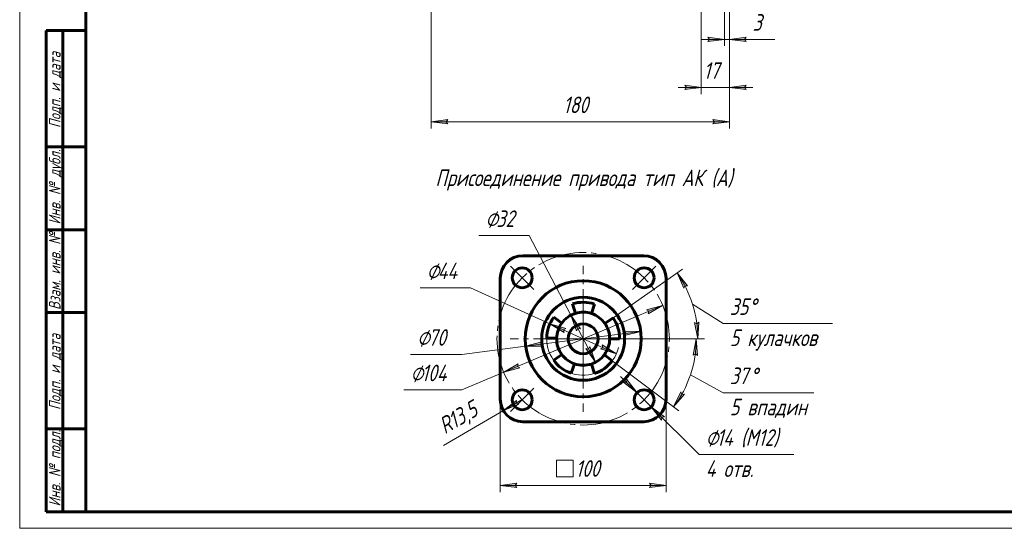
# Model space of a CAD drawing. Header units: millimetres. Extents: x 0 to 594, y 0 to 420.
# Tile 1 of 9: x 0 to 297, y 0 to 153. Entities that reach past the tile are written whole.
import ezdxf

# ---------------------------------------------------------------- set-up
doc = ezdxf.new("R2010")
doc.units = ezdxf.units.MM
for name, pattern in [('K5LT_AXLED', [19.5, 15, -1.5, 1.5, -1.5]), ('K5LT_BASIC', [0]), ('K5LT_THIN', [0])]:
    doc.linetypes.add(name, pattern=pattern)
doc.layers.add('Системный слой', color=7, linetype='Continuous')
doc.layers.add('Системный слой (1)', color=7, linetype='Continuous', true_color=0x6c6c6c)
doc.styles.add('KDIMTEXTSTYLE', font='txt', dxfattribs={"width": 0.96, "oblique": 15, "height": 5})
doc.styles.add('KTEXTSTYLE', font='txt', dxfattribs={"width": 0.96, "height": 5})
doc.dimstyles.new('KDIMSTYLE (0.50)', dxfattribs={"dimtxt": 5, "dimasz": 1, "dimexe": 2, "dimexo": 0, "dimgap": 1, "dimtad": 1, "dimlfac": 2, "dimtxsty": 'KDIMTEXTSTYLE', "dimsah": 1, "dimcen": 0, "dimdle": 1, "dimadec": 0, "dimazin": 0, "dimtfac": 0.667, "dimtmove": 0, "dimatfit": 3, "dimfxl": 1, "dimtvp": 1, "dimtolj": 1, "dimtzin": 0, "dimarcsym": 0})

# ---------------------------------------------------------------- blocks, each defined once
blk = doc.blocks.new('D0')
at = {"layer": 'Системный слой (1)'}
for points in [[(129.1, 121.88), (128.6, 122.54), (129.1, 123.2), (124.1, 122.54)], [(209.1, 121.88), (214.1, 122.54), (209.1, 123.2), (209.6, 122.54)]]:
    blk.add_hatch(color=7, dxfattribs=at).paths.add_polyline_path(points)
at = {"layer": 'Системный слой (1)', "color": 7, "linetype": 'K5LT_THIN', "lineweight": 18, "true_color": 0xffffff}
for p, q in [((124.1, 171.08), (124.1, 120.54)), ((214.1, 171.08), (214.1, 120.54)), ((124.1, 122.54), (129.1, 123.2)), ((129.1, 121.88), (124.1, 122.54)), ((129.1, 123.2), (128.6, 122.54)), ((128.6, 122.54), (129.1, 121.88)), ((209.6, 122.54), (209.1, 123.2)), ((209.1, 123.2), (214.1, 122.54)), ((214.1, 122.54), (209.1, 121.88)), ((209.1, 121.88), (209.6, 122.54))]:
    blk.add_line(p, q, dxfattribs=at)
blk.add_wipeout([(163.95, 123.54), (163.95, 130.92), (173.83, 130.92), (173.83, 123.54)]).dxf.layer = 'Системный слой (1)'
blk.add_line((124.1, 122.54), (214.1, 122.54), dxfattribs=at)
at = {"layer": 'Системный слой (1)', "color": 7, "insert": (163.95, 130.13), "char_height": 5, "attachment_point": 1, "style": 'KTEXTSTYLE'}
blk.add_mtext('\\fArial|b0|c204|p34;\\H5.0;\\W1.000;\\Q15;\\fGOST Type AU|b0|i0|c204|p34;\\Q15;\\W0.960;180', dxfattribs=at)
blk = doc.blocks.new('KDIMARROW_01')
at = {"layer": 'Системный слой'}
blk.add_hatch(color=0, dxfattribs=at).paths.add_polyline_path([(-5, -0.66), (0, 0), (-5, 0.66), (-4.5, 0)])
at = {"layer": 'Системный слой', "color": 0, "linetype": 'K5LT_THIN', "lineweight": 18}
for p, q in [((-4.5, 0), (-5, 0.66)), ((-5, 0.66), (0, 0)), ((0, 0), (-5, -0.66)), ((-5, -0.66), (-4.5, 0))]:
    blk.add_line(p, q, dxfattribs=at)
at = {"layer": 'Системный слой (1)', "color": 0, "linetype": 'K5LT_THIN', "lineweight": 18}
blk.add_line((169.97, 57.12), (169.47, 57.12), dxfattribs=at)
blk = doc.blocks.new('D1')
at = {"layer": 'Системный слой (1)', "color": 7, "linetype": 'K5LT_THIN', "lineweight": 18, "true_color": 0xffffff}
for p, q in [((200.6, 133.53), (201.1, 132.87)), ((201.1, 132.87), (200.6, 132.22)), ((218.6, 132.87), (219.1, 133.53)), ((219.1, 132.22), (218.6, 132.87))]:
    blk.add_line(p, q, dxfattribs=at)
blk.add_wipeout([(206.29, 133.87), (206.29, 141.26), (213.12, 141.26), (213.12, 133.87)]).dxf.layer = 'Системный слой (1)'
at = {"layer": 'Системный слой (1)'}
for points in [[(200.6, 132.22), (205.6, 132.87), (200.6, 133.53), (201.1, 132.87)], [(218.6, 132.87), (219.1, 133.53), (214.1, 132.87), (219.1, 132.22)]]:
    blk.add_hatch(color=7, dxfattribs=at).paths.add_polyline_path(points)
at = {"layer": 'Системный слой (1)', "color": 7, "linetype": 'K5LT_THIN', "lineweight": 18, "true_color": 0xffffff}
for p, q in [((214.1, 171.08), (214.1, 130.87)), ((205.6, 156.58), (205.6, 130.87)), ((205.6, 132.87), (198.6, 132.87)), ((205.6, 132.87), (200.6, 133.53)), ((200.6, 132.22), (205.6, 132.87)), ((205.6, 132.87), (214.1, 132.87)), ((219.1, 133.53), (214.1, 132.87)), ((214.1, 132.87), (219.1, 132.22)), ((214.1, 132.87), (221.1, 132.87))]:
    blk.add_line(p, q, dxfattribs=at)
at = {"layer": 'Системный слой (1)', "color": 7, "insert": (206.29, 140.46), "char_height": 5, "attachment_point": 1, "style": 'KTEXTSTYLE'}
blk.add_mtext('\\fArial|b0|c204|p34;\\H5.0;\\W1.000;\\Q15;\\fGOST Type AU|b0|i0|c204|p34;\\Q15;\\W0.960;17', dxfattribs=at)
blk = doc.blocks.new('D2')
at = {"layer": 'Системный слой (1)'}
for points in [[(212.6, 147.37), (207.6, 148.03), (208.1, 147.37), (207.6, 146.71)], [(218.6, 147.37), (219.1, 148.03), (214.1, 147.37), (219.1, 146.71)]]:
    blk.add_hatch(color=7, dxfattribs=at).paths.add_polyline_path(points)
at = {"layer": 'Системный слой (1)', "color": 7, "linetype": 'K5LT_THIN', "lineweight": 18, "true_color": 0xffffff}
for p, q in [((214.1, 171.08), (214.1, 145.37)), ((212.6, 156.58), (212.6, 145.37)), ((212.6, 147.37), (205.6, 147.37)), ((212.6, 147.37), (207.6, 148.03)), ((207.6, 148.03), (208.1, 147.37)), ((208.1, 147.37), (207.6, 146.71)), ((207.6, 146.71), (212.6, 147.37)), ((212.6, 147.37), (214.1, 147.37)), ((219.1, 148.03), (214.1, 147.37)), ((214.1, 147.37), (219.1, 146.71)), ((214.1, 147.37), (219.09, 147.37)), ((218.6, 147.37), (219.1, 148.03)), ((219.1, 146.71), (218.6, 147.37))]:
    blk.add_line(p, q, dxfattribs=at)
blk.add_wipeout([(221.09, 148.37), (221.09, 155.75), (225.63, 155.75), (225.63, 148.37)]).dxf.layer = 'Системный слой (1)'
for p, q in [((214.1, 147.37), (221.1, 147.37)), ((219.09, 147.37), (227.82, 147.37))]:
    blk.add_line(p, q, dxfattribs=at)
at = {"layer": 'Системный слой (1)', "color": 7, "insert": (221.09, 154.96), "char_height": 5, "attachment_point": 1, "style": 'KTEXTSTYLE'}
blk.add_mtext('\\fArial|b0|c204|p34;\\H5.0;\\W1.000;\\Q15;\\fGOST Type AU|b0|i0|c204|p34;\\Q15;\\W0.960;3', dxfattribs=at)
blk = doc.blocks.new('U33')
at = {"layer": 'Системный слой (1)', "color": 30, "linetype": 'K5LT_AXLED', "lineweight": 18, "true_color": 0xff8000}
for q in [(169.97, 79.12), (147.97, 57.12), (191.97, 57.12), (169.97, 35.12)]:
    blk.add_line((169.97, 57.12), q, dxfattribs=at)
blk = doc.blocks.new('U34')
at = {"layer": 'Системный слой (1)', "color": 30, "linetype": 'K5LT_AXLED', "lineweight": 18, "true_color": 0xff8000}
for p, q in [((151.59, 75.51), (148.05, 79.04)), ((188.36, 75.51), (191.89, 79.04)), ((155.12, 71.97), (151.59, 75.51)), ((184.82, 71.97), (188.36, 75.51)), ((155.12, 42.27), (151.59, 38.74)), ((184.82, 42.27), (188.36, 38.74)), ((151.59, 38.74), (148.05, 35.2)), ((188.36, 38.74), (191.89, 35.2))]:
    blk.add_line(p, q, dxfattribs=at)
for start, end in [(45, 135), (135, 225), (315, 45), (225, 315)]:
    blk.add_arc((169.97, 57.12), 26, start, end, dxfattribs=at)
blk = doc.blocks.new('D13')
at = {"layer": 'Системный слой (1)'}
for points in [[(149.47, 12.93), (149.97, 13.59), (144.97, 12.93), (149.97, 12.27)], [(189.97, 12.27), (194.97, 12.93), (189.97, 13.59), (190.47, 12.93)]]:
    blk.add_hatch(color=7, dxfattribs=at).paths.add_polyline_path(points)
at = {"layer": 'Системный слой (1)', "color": 7, "linetype": 'K5LT_THIN', "lineweight": 18, "true_color": 0xffffff}
for p, q in [((144.97, 37.12), (144.97, 10.93)), ((194.97, 37.12), (194.97, 10.93)), ((144.97, 12.93), (149.97, 13.59)), ((149.97, 12.27), (144.97, 12.93)), ((149.97, 13.59), (149.47, 12.93)), ((149.47, 12.93), (149.97, 12.27)), ((190.47, 12.93), (189.97, 13.59)), ((189.97, 13.59), (194.97, 12.93)), ((194.97, 12.93), (189.97, 12.27)), ((189.97, 12.27), (190.47, 12.93))]:
    blk.add_line(p, q, dxfattribs=at)
blk.add_wipeout([(161.97, 13.93), (161.97, 21.31), (177.33, 21.31), (177.33, 13.93)]).dxf.layer = 'Системный слой (1)'
for p, q in [((161.97, 15.52), (161.97, 20.52)), ((161.97, 20.52), (166.97, 20.52)), ((166.97, 20.52), (166.97, 15.52)), ((166.97, 15.52), (161.97, 15.52)), ((144.97, 12.93), (194.97, 12.93))]:
    blk.add_line(p, q, dxfattribs=at)
at = {"layer": 'Системный слой (1)', "color": 7, "insert": (167.68, 20.52), "char_height": 5, "attachment_point": 1, "style": 'KTEXTSTYLE'}
blk.add_mtext('\\fArial|b0|c204|p34;\\H5.0;\\W1.000;\\Q15;\\fGOST Type AU|b0|i0|c204|p34;\\Q15;\\W0.960;100', dxfattribs=at)
blk = doc.blocks.new('D14')
at = {"layer": 'Системный слой (1)'}
for points in [[(201.46, 73.03), (198.3, 76.96), (200.33, 72.34), (200.64, 73.11)], [(204.55, 57.12), (204.89, 62.15), (204.26, 61.61), (203.57, 62.07)]]:
    blk.add_hatch(color=7, dxfattribs=at).paths.add_polyline_path(points)
at = {"layer": 'Системный слой (1)', "color": 7, "linetype": 'K5LT_THIN', "lineweight": 18, "true_color": 0xffffff}
for p, q in [((178.98, 63.43), (199.94, 78.11)), ((198.3, 76.96), (201.46, 73.03)), ((200.33, 72.34), (198.3, 76.96)), ((200.64, 73.11), (200.33, 72.34)), ((201.46, 73.03), (200.64, 73.11)), ((202.95, 67.52), (212.2, 61.71)), ((204.55, 57.12), (203.57, 62.07)), ((203.57, 62.07), (204.26, 61.61)), ((204.26, 61.61), (204.89, 62.15)), ((204.89, 62.15), (204.55, 57.12)), ((180.97, 57.12), (206.55, 57.12))]:
    blk.add_line(p, q, dxfattribs=at)
blk.add_arc((169.97, 57.12), 34.58, 0, 35, dxfattribs=at)
blk.add_wipeout([(214.2, 53.33), (214.2, 70.09), (241.98, 70.09), (241.98, 53.33)]).dxf.layer = 'Системный слой (1)'
blk.add_line((212.2, 61.71), (245.14, 61.71), dxfattribs=at)
at = {"layer": 'Системный слой (1)', "color": 7, "char_height": 5, "attachment_point": 1, "style": 'KTEXTSTYLE'}
for s, insert in [('\\fArial|b0|c204|p34;\\H5.0;\\W1.000;\\Q15;\\fGOST Type AU|b0|i0|c204|p34;\\Q15;\\W0.960;35', (214.2, 69.3)), ('\\fArial|b0|c204|p34;\\H5.0;\\W1.000;\\Q15;\\fGOST Type AU|b0|i0|c204|p34;\\Q15;\\W0.960;°', (219.89, 69.3)), ('\\fArial|b0|c204|p34;\\H5.0;\\W1.000;\\Q15;\\fGOST Type AU|b0|i0|c204|p34;\\Q15;\\W0.960;5 кулачков', (214.2, 59.92))]:
    blk.add_mtext(s, dxfattribs=dict(at, insert=insert))
blk = doc.blocks.new('D15')
at = {"layer": 'Системный слой (1)'}
for points in [[(204.43, 52.09), (204.1, 57.12), (203.12, 52.18), (203.81, 52.63)], [(197.23, 36.58), (200.52, 40.4), (199.7, 40.34), (199.42, 41.12)]]:
    blk.add_hatch(color=7, dxfattribs=at).paths.add_polyline_path(points)
at = {"layer": 'Системный слой (1)', "color": 7, "linetype": 'K5LT_THIN', "lineweight": 18, "true_color": 0xffffff}
for p, q in [((180.97, 57.12), (206.1, 57.12)), ((203.12, 52.18), (204.1, 57.12)), ((204.1, 57.12), (204.43, 52.09)), ((178.76, 50.5), (198.83, 35.38)), ((203.81, 52.63), (203.12, 52.18)), ((204.43, 52.09), (203.81, 52.63)), ((202.34, 46.29), (212.2, 40.86)), ((197.23, 36.58), (199.42, 41.12)), ((200.52, 40.4), (197.23, 36.58)), ((199.42, 41.12), (199.7, 40.34)), ((199.7, 40.34), (200.52, 40.4))]:
    blk.add_line(p, q, dxfattribs=at)
blk.add_arc((169.97, 57.12), 34.13, 323, 0, dxfattribs=at)
blk.add_wipeout([(214.2, 32.48), (214.2, 49.24), (236.65, 49.24), (236.65, 32.48)]).dxf.layer = 'Системный слой (1)'
blk.add_line((212.2, 40.86), (239.58, 40.86), dxfattribs=at)
at = {"layer": 'Системный слой (1)', "color": 7, "char_height": 5, "attachment_point": 1, "style": 'KTEXTSTYLE'}
for s, insert in [('\\fArial|b0|c204|p34;\\H5.0;\\W1.000;\\Q15;\\fGOST Type AU|b0|i0|c204|p34;\\Q15;\\W0.960;37', (214.2, 48.45)), ('\\fArial|b0|c204|p34;\\H5.0;\\W1.000;\\Q15;\\fGOST Type AU|b0|i0|c204|p34;\\Q15;\\W0.960;°', (220.29, 48.45)), ('\\fArial|b0|c204|p34;\\H5.0;\\W1.000;\\Q15;\\fGOST Type AU|b0|i0|c204|p34;\\Q15;\\W0.960;5 впадин', (214.2, 39.06))]:
    blk.add_mtext(s, dxfattribs=dict(at, insert=insert))
blk = doc.blocks.new('D16')
at = {"layer": 'Системный слой (1)'}
for points in [[(186.23, 40.85), (183.15, 44.84), (183.04, 44.03), (182.22, 43.91)], [(194.49, 33.56), (190.48, 36.62), (193.56, 32.63), (193.67, 33.45)]]:
    blk.add_hatch(color=7, dxfattribs=at).paths.add_polyline_path(points)
at = {"layer": 'Системный слой (1)', "color": 7, "linetype": 'K5LT_THIN', "lineweight": 18, "true_color": 0xffffff}
for p, q in [((186.23, 40.85), (181.26, 45.79)), ((183.15, 44.84), (183.04, 44.03)), ((186.23, 40.85), (183.15, 44.84)), ((183.04, 44.03), (182.22, 43.91)), ((182.22, 43.91), (186.23, 40.85)), ((186.23, 40.85), (190.48, 36.62)), ((190.48, 36.62), (193.56, 32.63)), ((194.49, 33.56), (190.48, 36.62)), ((190.48, 36.62), (195.45, 31.69)), ((190.48, 36.62), (204.93, 22.26)), ((193.56, 32.63), (193.67, 33.45)), ((193.67, 33.45), (194.49, 33.56))]:
    blk.add_line(p, q, dxfattribs=at)
blk.add_wipeout([(206.93, 13.88), (206.93, 30.64), (230.52, 30.64), (230.52, 13.88)]).dxf.layer = 'Системный слой (1)'
blk.add_line((204.93, 22.26), (233.5, 22.26), dxfattribs=at)
at = {"layer": 'Системный слой (1)', "color": 7, "char_height": 5, "attachment_point": 1, "style": 'KTEXTSTYLE'}
for s, insert in [('\\fArial|b0|c204|p34;\\H5.0;\\W1.000;\\Q15;\\fGOST Type AU|b0|i0|c204|p34;\\Q15;\\W0.960;⌀', (206.93, 29.85)), ('\\fArial|b0|c204|p34;\\H5.0;\\W1.000;\\Q15;\\fGOST Type AU|b0|i0|c204|p34;\\Q15;\\W0.960;14 (М12)', (210.23, 29.85)), ('\\fArial|b0|c204|p34;\\H5.0;\\W1.000;\\Q15;\\fGOST Type AU|b0|i0|c204|p34;\\Q15;\\W0.960;4 отв.', (206.93, 20.46))]:
    blk.add_mtext(s, dxfattribs=dict(at, insert=insert))
blk = doc.blocks.new('D17')
at = {"layer": 'Системный слой (1)'}
blk.add_hatch(color=7, dxfattribs=at).paths.add_polyline_path([(145.89, 35.48), (150.54, 37.42), (149.78, 37.74), (149.88, 38.56)])
at = {"layer": 'Системный слой (1)', "color": 7, "linetype": 'K5LT_THIN', "lineweight": 18, "true_color": 0xffffff}
for p, q in [((151.72, 38.87), (145.89, 35.48)), ((145.89, 35.48), (149.88, 38.56)), ((150.54, 37.42), (145.89, 35.48)), ((149.88, 38.56), (149.78, 37.74)), ((149.78, 37.74), (150.54, 37.42))]:
    blk.add_line(p, q, dxfattribs=at)
blk.add_wipeout([(129.08, 26.86), (125.37, 33.24), (136.87, 39.93), (140.58, 33.55)]).dxf.layer = 'Системный слой (1)'
blk.add_line((145.89, 35.48), (127.86, 24.99), dxfattribs=at)
at = {"layer": 'Системный слой (1)', "color": 7, "char_height": 5, "attachment_point": 1, "rotation": 30.1855, "style": 'KTEXTSTYLE'}
for s, insert in [('\\fArial|b0|c204|p34;\\H5.0;\\W1.000;\\Q15;\\fGOST Type AU|b0|i0|c204|p34;\\Q15;\\W0.960;13,5', (128.51, 34.15)), ('\\fArial|b0|c204|p34;\\H5.0;\\W1.000;\\Q15;\\fGOST Type AU|b0|i0|c204|p34;\\Q15;\\W0.960;R', (125.77, 32.55))]:
    blk.add_mtext(s, dxfattribs=dict(at, insert=insert))
blk = doc.blocks.new('D18')
at = {"layer": 'Системный слой (1)'}
for points in [[(189.58, 64.65), (193.94, 67.2), (189.07, 65.87), (189.79, 65.45)], [(150.87, 48.38), (150.15, 48.79), (150.36, 49.59), (146, 47.05)]]:
    blk.add_hatch(color=7, dxfattribs=at).paths.add_polyline_path(points)
at = {"layer": 'Системный слой (1)', "color": 7, "linetype": 'K5LT_THIN', "lineweight": 18, "true_color": 0xffffff}
for p, q in [((193.94, 67.2), (146, 47.05)), ((189.07, 65.87), (193.94, 67.2)), ((189.79, 65.45), (189.07, 65.87)), ((193.94, 67.2), (189.58, 64.65)), ((189.58, 64.65), (189.79, 65.45)), ((146, 47.05), (150.36, 49.59)), ((150.87, 48.38), (146, 47.05)), ((150.36, 49.59), (150.15, 48.79)), ((150.15, 48.79), (150.87, 48.38)), ((146, 47.05), (133.37, 41.74))]:
    blk.add_line(p, q, dxfattribs=at)
blk.add_wipeout([(117.91, 42.74), (117.91, 50.12), (130.83, 50.12), (130.83, 42.74)]).dxf.layer = 'Системный слой (1)'
blk.add_line((133.37, 41.74), (115.91, 41.74), dxfattribs=at)
at = {"layer": 'Системный слой (1)', "color": 7, "char_height": 5, "attachment_point": 1, "style": 'KTEXTSTYLE'}
for s, insert in [('\\fArial|b0|c204|p34;\\H5.0;\\W1.000;\\Q15;\\fGOST Type AU|b0|i0|c204|p34;\\Q15;\\W0.960;⌀', (117.91, 49.32)), ('\\fArial|b0|c204|p34;\\H5.0;\\W1.000;\\Q15;\\fGOST Type AU|b0|i0|c204|p34;\\Q15;\\W0.960;104', (121.22, 49.32))]:
    blk.add_mtext(s, dxfattribs=dict(at, insert=insert))
blk = doc.blocks.new('D19')
at = {"layer": 'Системный слой (1)'}
for points in [[(182.45, 58.06), (187.33, 59.35), (182.28, 59.37), (182.86, 58.78)], [(157.66, 54.88), (157.08, 55.47), (157.49, 56.18), (152.61, 54.89)]]:
    blk.add_hatch(color=7, dxfattribs=at).paths.add_polyline_path(points)
at = {"layer": 'Системный слой (1)', "color": 7, "linetype": 'K5LT_THIN', "lineweight": 18, "true_color": 0xffffff}
for p, q in [((187.33, 59.35), (152.61, 54.89)), ((182.86, 58.78), (182.28, 59.37)), ((182.28, 59.37), (187.33, 59.35)), ((187.33, 59.35), (182.45, 58.06)), ((182.45, 58.06), (182.86, 58.78)), ((152.61, 54.89), (133.37, 52.42)), ((152.61, 54.89), (157.49, 56.18)), ((157.66, 54.88), (152.61, 54.89)), ((157.49, 56.18), (157.08, 55.47)), ((157.08, 55.47), (157.66, 54.88))]:
    blk.add_line(p, q, dxfattribs=at)
blk.add_wipeout([(119.89, 53.42), (119.89, 60.8), (130.91, 60.8), (130.91, 53.42)]).dxf.layer = 'Системный слой (1)'
blk.add_line((133.37, 52.42), (117.89, 52.42), dxfattribs=at)
at = {"layer": 'Системный слой (1)', "color": 7, "char_height": 5, "attachment_point": 1, "style": 'KTEXTSTYLE'}
for s, insert in [('\\fArial|b0|c204|p34;\\H5.0;\\W1.000;\\Q15;\\fGOST Type AU|b0|i0|c204|p34;\\Q15;\\W0.960;⌀', (119.89, 60.01)), ('\\fArial|b0|c204|p34;\\H5.0;\\W1.000;\\Q15;\\fGOST Type AU|b0|i0|c204|p34;\\Q15;\\W0.960;70', (123.2, 60.01))]:
    blk.add_mtext(s, dxfattribs=dict(at, insert=insert))
blk = doc.blocks.new('D20')
at = {"layer": 'Системный слой (1)'}
for points in [[(164.78, 60.2), (159.95, 61.66), (164.23, 59), (164.05, 59.8)], [(179.99, 52.59), (175.71, 55.25), (175.89, 54.44), (175.16, 54.05)]]:
    blk.add_hatch(color=7, dxfattribs=at).paths.add_polyline_path(points)
at = {"layer": 'Системный слой (1)', "color": 7, "linetype": 'K5LT_THIN', "lineweight": 18, "true_color": 0xffffff}
for p, q in [((159.95, 61.66), (135.98, 72.51)), ((159.95, 61.66), (164.78, 60.2)), ((164.23, 59), (159.95, 61.66)), ((179.99, 52.59), (159.95, 61.66)), ((164.78, 60.2), (164.05, 59.8)), ((164.05, 59.8), (164.23, 59)), ((175.16, 54.05), (175.89, 54.44)), ((179.99, 52.59), (175.16, 54.05)), ((175.89, 54.44), (175.71, 55.25)), ((175.71, 55.25), (179.99, 52.59))]:
    blk.add_line(p, q, dxfattribs=at)
blk.add_arc((169.97, 57.12), 11, 179, 346.0334, dxfattribs=at)
blk.add_arc((169.97, 57.12), 11, 179, 346.0334, dxfattribs=at)
blk.add_wipeout([(122.77, 73.51), (122.77, 80.89), (133.54, 80.89), (133.54, 73.51)]).dxf.layer = 'Системный слой (1)'
blk.add_line((135.98, 72.51), (120.77, 72.51), dxfattribs=at)
at = {"layer": 'Системный слой (1)', "color": 7, "char_height": 5, "attachment_point": 1, "style": 'KTEXTSTYLE'}
for s, insert in [('\\fArial|b0|c204|p34;\\H5.0;\\W1.000;\\Q15;\\fGOST Type AU|b0|i0|c204|p34;\\Q15;\\W0.960;⌀', (122.77, 80.09)), ('\\fArial|b0|c204|p34;\\H5.0;\\W1.000;\\Q15;\\fGOST Type AU|b0|i0|c204|p34;\\Q15;\\W0.960;44', (126.08, 80.09))]:
    blk.add_mtext(s, dxfattribs=dict(at, insert=insert))
blk = doc.blocks.new('D21')
at = {"layer": 'Системный слой (1)'}
for points in [[(169.16, 60.09), (166.26, 64.21), (168, 59.48), (168.35, 60.22)], [(173.68, 50.03), (171.94, 54.77), (171.59, 54.02), (170.78, 54.16)]]:
    blk.add_hatch(color=7, dxfattribs=at).paths.add_polyline_path(points)
at = {"layer": 'Системный слой (1)', "color": 7, "linetype": 'K5LT_THIN', "lineweight": 18, "true_color": 0xffffff}
for p, q in [((166.26, 64.21), (153.71, 88.22)), ((166.26, 64.21), (169.16, 60.09)), ((168, 59.48), (166.26, 64.21)), ((173.68, 50.03), (166.26, 64.21)), ((168.35, 60.22), (168, 59.48)), ((169.16, 60.09), (168.35, 60.22)), ((173.68, 50.03), (170.78, 54.16)), ((170.78, 54.16), (171.59, 54.02)), ((171.59, 54.02), (171.94, 54.77)), ((171.94, 54.77), (173.68, 50.03))]:
    blk.add_line(p, q, dxfattribs=at)
blk.add_arc((169.97, 57.12), 8, 144, 311.8569, dxfattribs=at)
blk.add_arc((169.97, 57.12), 8, 144, 311.8569, dxfattribs=at)
blk.add_wipeout([(140.49, 89.22), (140.49, 96.6), (151.26, 96.6), (151.26, 89.22)]).dxf.layer = 'Системный слой (1)'
blk.add_line((153.71, 88.22), (138.49, 88.22), dxfattribs=at)
at = {"layer": 'Системный слой (1)', "color": 7, "char_height": 5, "attachment_point": 1, "style": 'KTEXTSTYLE'}
for s, insert in [('\\fArial|b0|c204|p34;\\H5.0;\\W1.000;\\Q15;\\fGOST Type AU|b0|i0|c204|p34;\\Q15;\\W0.960;⌀', (140.49, 95.81)), ('\\fArial|b0|c204|p34;\\H5.0;\\W1.000;\\Q15;\\fGOST Type AU|b0|i0|c204|p34;\\Q15;\\W0.960;32', (143.8, 95.81))]:
    blk.add_mtext(s, dxfattribs=dict(at, insert=insert))
blk = doc.blocks.new('U35')
at = {"color": 7, "linetype": 'K5LT_THIN', "lineweight": 18, "true_color": 0xffffff}
for p, q in [((0, 0), (0, 420)), ((594, 0), (0, 0))]:
    blk.add_line(p, q, dxfattribs=at)
at = {"color": 143, "linetype": 'K5LT_BASIC', "lineweight": 60, "true_color": 0x33acca}
for p, q in [((20, 5), (20, 415)), ((8, 5), (8, 150)), ((20, 150), (8, 150)), ((13, 5), (13, 150)), ((20, 115), (8, 115)), ((20, 90), (8, 90)), ((20, 65), (8, 65)), ((20, 30), (8, 30)), ((20, 5), (8, 5)), ((589, 5), (20, 5))]:
    blk.add_line(p, q, dxfattribs=at)
at = {"color": 7, "char_height": 3.5, "attachment_point": 1, "rotation": 90, "style": 'KTEXTSTYLE'}
for s, insert in [('\\fArial|b0|c204|p34;\\H5.0;\\W1.000;\\Q15;\\fGOST Type AU|b0|i0|c204|p34;\\Q15;\\W0.960;\\H3.50;Подп. и дата', (8.82, 120.66)), ('\\fArial|b0|c204|p34;\\H5.0;\\W1.000;\\Q15;\\fGOST Type AU|b0|i0|c204|p34;\\Q15;\\W0.960;\\H3.50;Инв. № дубл.', (8.82, 91.57)), ('\\fArial|b0|c204|p34;\\H5.0;\\W1.000;\\Q15;\\fGOST Type AU|b0|i0|c204|p34;\\Q15;\\W0.960;\\H3.50;Взам. инв. №', (8.82, 65.8)), ('\\fArial|b0|c204|p34;\\H5.0;\\W1.000;\\Q15;\\fGOST Type AU|b0|i0|c204|p34;\\Q15;\\W0.960;\\H3.50;Подп. и дата', (8.82, 35.66)), ('\\fArial|b0|c204|p34;\\H5.0;\\W1.000;\\Q15;\\fGOST Type AU|b0|i0|c204|p34;\\Q15;\\W0.960;\\H3.50;Инв. № подл.', (8.82, 6.57))]:
    blk.add_mtext(s, dxfattribs=dict(at, insert=insert))

msp = doc.modelspace()

# ---------------------------------------------------------------- linework, layer by layer
at = {"layer": 'Системный слой (1)', "color": 143, "linetype": 'K5LT_BASIC', "lineweight": 60, "true_color": 0x33acca}
for p, q in [((188.2202, 82.1218), (151.7202, 82.1218)), ((144.9702, 75.3718), (144.9702, 38.8718)), ((194.9702, 38.8718), (194.9702, 75.3718)), ((166.7541, 67.6411), (167.6313, 64.7722)), ((172.4424, 64.7302), (173.3694, 67.5834)), ((163.4981, 61.8241), (161.071, 63.5874)), ((178.9809, 63.4311), (176.5234, 61.7104)), ((158.9719, 57.3137), (161.9714, 57.2614)), ((177.9702, 57.1218), (180.9702, 57.1218)), ((163.4981, 52.4195), (161.071, 50.6561)), ((178.7552, 50.5018), (176.3593, 52.3072)), ((166.389, 46.7211), (167.3657, 49.5576)), ((172.4424, 49.5133), (173.3694, 46.6601)), ((151.7202, 32.1218), (188.2202, 32.1218))]:
    msp.add_line(p, q, dxfattribs=at)
for centre, radius in [((151.5855, 75.5065), 3), ((188.355, 75.5065), 3), ((169.9702, 57.1218), 17.5), ((169.9702, 57.1218), 12.5), ((169.9702, 57.1218), 4.5), ((151.5855, 38.737), 3), ((188.355, 38.737), 3)]:
    msp.add_circle(centre, radius, dxfattribs=at)
for centre, radius, start, end in [((151.7202, 75.3718), 6.75, 90, 180), ((188.2202, 75.3718), 6.75, 0, 90), ((169.9702, 57.1218), 11, 72, 107), ((169.9702, 57.1218), 11, 144, 179), ((169.9702, 57.1218), 8, 107, 144), ((169.9702, 57.1218), 8, 72, 107), ((169.9702, 57.1218), 8, 35, 72), ((169.9702, 57.1218), 11, 0, 35), ((169.9702, 57.1218), 8, 144, 179), ((169.9702, 57.1218), 8, 0, 35), ((169.9702, 57.1218), 8, 179, 216), ((169.9702, 57.1218), 8, 323, 0), ((169.9702, 57.1218), 11, 216, 251), ((169.9702, 57.1218), 8, 216, 251), ((169.9702, 57.1218), 8, 288, 323), ((169.9702, 57.1218), 11, 288, 323), ((169.9702, 57.1218), 8, 251, 270), ((169.9702, 57.1218), 8, 270, 288), ((151.7202, 38.8718), 6.75, 180, 270), ((188.2202, 38.8718), 6.75, 270, 0)]:
    msp.add_arc(centre, radius, start, end, dxfattribs=at)

# ---------------------------------------------------------------- block references
at = {"layer": 'Системный слой (1)'}
for name in ['U34', 'U33']:
    msp.add_blockref(name, (0, 0), dxfattribs=at)

# ---------------------------------------------------------------- texts
at = {"layer": 'Системный слой (1)', "color": 7, "insert": (125.404, 108.1287), "char_height": 5, "attachment_point": 1, "style": 'KTEXTSTYLE'}
msp.add_mtext('\\fArial|b0|c204|p34;\\H5.0;\\W1.000;\\Q15;\\fGOST Type AU|b0|i0|c204|p34;\\Q15;\\W0.960;Присоединение привода тип АК (А)', dxfattribs=at)

# ---------------------------------------------------------------- dimensions: what is measured, and where the dimension line sits
at = {"layer": 'Системный слой (1)', "color": 7}
dim = msp.add_linear_dim(base=(124.0952, 122.5424), p1=(214.0952, 171.0825), p2=(124.0952, 171.0825), dimstyle='KDIMSTYLE (0.50)', override={"dimexo": 0, "dimpost": '\\fGOST Type AU|b0|c204|p34;\\H5.0;\\W0.960;\\Q15;<>', "dimblk1": 'KDIMARROW_01', "dimblk2": 'KDIMARROW_01', "dimse1": 0, "dimse2": 0, "dimclrt": 7, "dimtol": 1, "dimtp": 0, "dimtm": 0, "dimtdec": 5, "dimtolj": 1}, dxfattribs=at)
dim.commit()
dim.dimension.update_dxf_attribs({"geometry": 'D0', "text_midpoint": (169.0952, 122.5424), "dimtype": 160})

# ---------------------------------------------------------------- next in the draw order: dimensions: what is measured, and where the dimension line sits
for base, p1, p2, override, picture, middle in [((205.5952, 132.8736), (214.0952, 171.0825), (205.5952, 156.5825), {"dimexo": 0, "dimpost": '\\fGOST Type AU|b0|c204|p34;\\H5.0;\\W0.960;\\Q15;<>', "dimblk1": 'KDIMARROW_01', "dimblk2": 'KDIMARROW_01', "dimse1": 0, "dimse2": 0, "dimclrt": 7, "dimtol": 1, "dimtp": 0, "dimtm": 0, "dimtdec": 5, "dimtolj": 1}, 'D1', (209.8452, 132.8736)), ((144.9702, 12.9303), (194.9702, 37.1218), (144.9702, 37.1218), {"dimexo": 0, "dimpost": '\\fGOST Type AU|b0|c204|p34;\\H5.0;\\W0.960;\\Q15;{\\fSymbol Type A|i0|c204|p18;т}<>', "dimblk1": 'KDIMARROW_01', "dimblk2": 'KDIMARROW_01', "dimse1": 0, "dimse2": 0, "dimclrt": 7, "dimtol": 1, "dimtp": 0, "dimtm": 0, "dimtdec": 5, "dimtolj": 1}, 'D13', (169.9702, 12.9303))]:
    dim = msp.add_linear_dim(base=base, p1=p1, p2=p2, dimstyle='KDIMSTYLE (0.50)', override=override, dxfattribs=at)
    dim.commit()
    dim.dimension.update_dxf_attribs({"geometry": picture, "text_midpoint": middle, "dimtype": 160})
dim = msp.add_angular_dim_2l(base=(184.2333, 66.8978), line1=((169.9702, 57.1218), (178.9809, 63.4311)), line2=((169.9702, 57.1218), (180.9702, 57.1218)), dimstyle='KDIMSTYLE (0.50)', override={"dimpost": '\\fGOST Type AU|b0|c204|p34;\\H5.0;\\W0.960;\\Q15;<>\\X\\fGOST Type AU|b0|c204|p34;\\H5.0;\\W0.960;\\Q15;\\fGOST Type AU|b0|i0|c204|p34;\\Q15;5 кулачков', "dimblk1": 'KDIMARROW_01', "dimblk2": 'KDIMARROW_01', "dimclrt": 7, "dimtol": 1, "dimtp": 0, "dimtm": 0, "dimtdec": 5, "dimtolj": 1}, dxfattribs=at)
dim.commit()
dim.dimension.update_dxf_attribs({"geometry": 'D14', "text_midpoint": (214.2005, 61.7104)})

# ---------------------------------------------------------------- next in the draw order: dimensions: what is measured, and where the dimension line sits
dim = msp.add_linear_dim(base=(212.5952, 147.3706), p1=(214.0952, 171.0825), p2=(212.5952, 156.5825), dimstyle='KDIMSTYLE (0.50)', override={"dimexo": 0, "dimtoh": 1, "dimpost": '\\fGOST Type AU|b0|c204|p34;\\H5.0;\\W0.960;\\Q15;<>', "dimblk1": 'KDIMARROW_01', "dimblk2": 'KDIMARROW_01', "dimse1": 0, "dimse2": 0, "dimclrt": 7, "dimtol": 1, "dimtp": 0, "dimtm": 0, "dimtdec": 5, "dimtmove": 1, "dimtolj": 1}, dxfattribs=at)
dim.commit()
dim.dimension.update_dxf_attribs({"geometry": 'D2', "text_midpoint": (223.4554, 147.3706), "dimtype": 160})
dim = msp.add_angular_dim_2l(base=(183.7024, 46.9876), line1=((169.9702, 57.1218), (178.7552, 50.5018)), line2=((169.9702, 57.1218), (180.9702, 57.1218)), dimstyle='KDIMSTYLE (0.50)', override={"dimpost": '\\fGOST Type AU|b0|c204|p34;\\H5.0;\\W0.960;\\Q15;<>\\X\\fGOST Type AU|b0|c204|p34;\\H5.0;\\W0.960;\\Q15;\\fGOST Type AU|b0|i0|c204|p34;\\Q15;5 впадин', "dimblk1": 'KDIMARROW_01', "dimblk2": 'KDIMARROW_01', "dimclrt": 7, "dimtol": 1, "dimtp": 0, "dimtm": 0, "dimtdec": 5, "dimtolj": 1}, dxfattribs=at)
dim.commit()
dim.dimension.update_dxf_attribs({"geometry": 'D15', "text_midpoint": (214.2005, 40.8583)})
dim = msp.add_radius_dim(center=(151.7202, 38.8718), mpoint=(140.0508, 32.084), dimstyle='KDIMSTYLE (0.50)', override={"dimpost": '\\fGOST Type AU|b0|c204|p34;\\H5.0;\\W0.960;\\Q15;<>', "dimblk2": 'KDIMARROW_01', "dimclrt": 7, "dimtol": 1, "dimtp": 0, "dimtm": 0, "dimtdec": 5, "dimtolj": 1}, dxfattribs=at)
dim.commit()
dim.dimension.update_dxf_attribs({"geometry": 'D17', "text_midpoint": (135.5738, 29.4798), "dimtype": 164})

# ---------------------------------------------------------------- next in the draw order: dimensions: what is measured, and where the dimension line sits
dim = msp.add_diameter_dim_2p(p1=(184.1007, 42.9679), p2=(192.6093, 34.5061), text='\\fGOST Type AU|b0|c204|p34;\\H5.0;\\W0.960;\\Q15;∅\\fGOST Type AU|b0|c204|p34;\\H5.0;\\W0.960;\\Q15;\\fGOST Type AU|b0|i0|c204|p34;\\Q15;14 (М12)\\X\\fGOST Type AU|b0|c204|p34;\\H5.0;\\W0.960;\\Q15;\\fGOST Type AU|b0|i0|c204|p34;\\Q15;4 отв.', dimstyle='KDIMSTYLE (0.50)', override={"dimtih": 1, "dimtoh": 1, "dimblk1": 'KDIMARROW_01', "dimblk2": 'KDIMARROW_01', "dimclrt": 7, "dimtmove": 1, "dimatfit": 2, "dimtolj": 1}, dxfattribs=at)
dim.commit()
dim.dimension.update_dxf_attribs({"geometry": 'D16', "text_midpoint": (206.9253, 22.2579)})

# ---------------------------------------------------------------- next in the draw order: dimensions: what is measured, and where the dimension line sits
dim = msp.add_diameter_dim_2p(p1=(217.907, 77.2727), p2=(122.0334, 36.9708), dimstyle='KDIMSTYLE (0.50)', override={"dimtih": 1, "dimtoh": 1, "dimpost": '\\fGOST Type AU|b0|c204|p34;\\H5.0;\\W0.960;\\Q15;<>', "dimblk1": 'KDIMARROW_01', "dimblk2": 'KDIMARROW_01', "dimclrt": 7, "dimtol": 1, "dimtp": 0, "dimtm": 0, "dimtdec": 5, "dimtmove": 1, "dimatfit": 2, "dimtolj": 1}, dxfattribs=at)
dim.commit()
dim.dimension.update_dxf_attribs({"geometry": 'D18', "text_midpoint": (131.3717, 41.737), "dimtype": 163})

# ---------------------------------------------------------------- next in the draw order: dimensions: what is measured, and where the dimension line sits
dim = msp.add_diameter_dim_2p(p1=(204.6849, 61.582), p2=(135.2556, 52.6615), dimstyle='KDIMSTYLE (0.50)', override={"dimtih": 1, "dimtoh": 1, "dimpost": '\\fGOST Type AU|b0|c204|p34;\\H5.0;\\W0.960;\\Q15;<>', "dimblk1": 'KDIMARROW_01', "dimblk2": 'KDIMARROW_01', "dimclrt": 7, "dimtol": 1, "dimtp": 0, "dimtm": 0, "dimtdec": 5, "dimtmove": 1, "dimatfit": 2, "dimtolj": 1}, dxfattribs=at)
dim.commit()
dim.dimension.update_dxf_attribs({"geometry": 'D19', "text_midpoint": (131.3717, 52.4195), "dimtype": 163})

# ---------------------------------------------------------------- next in the draw order: dimensions: what is measured, and where the dimension line sits
dim = msp.add_diameter_dim_2p(p1=(190.0123, 48.049), p2=(149.9281, 66.1945), dimstyle='KDIMSTYLE (0.50)', override={"dimtih": 1, "dimtoh": 1, "dimpost": '\\fGOST Type AU|b0|c204|p34;\\H5.0;\\W0.960;\\Q15;<>', "dimblk1": 'KDIMARROW_01', "dimblk2": 'KDIMARROW_01', "dimclrt": 7, "dimtol": 1, "dimtp": 0, "dimtm": 0, "dimtdec": 5, "dimtmove": 1, "dimatfit": 2, "dimtolj": 1}, dxfattribs=at)
dim.commit()
dim.dimension.update_dxf_attribs({"geometry": 'D20', "text_midpoint": (133.9845, 72.5065), "dimtype": 163})

# ---------------------------------------------------------------- next in the draw order: dimensions: what is measured, and where the dimension line sits
dim = msp.add_diameter_dim_2p(p1=(177.3847, 42.9434), p2=(162.5558, 71.3001), dimstyle='KDIMSTYLE (0.50)', override={"dimtih": 1, "dimtoh": 1, "dimpost": '\\fGOST Type AU|b0|c204|p34;\\H5.0;\\W0.960;\\Q15;<>', "dimblk1": 'KDIMARROW_01', "dimblk2": 'KDIMARROW_01', "dimclrt": 7, "dimtol": 1, "dimtp": 0, "dimtm": 0, "dimtdec": 5, "dimtmove": 1, "dimatfit": 2, "dimtolj": 1}, dxfattribs=at)
dim.commit()
dim.dimension.update_dxf_attribs({"geometry": 'D21', "text_midpoint": (151.7068, 88.2218), "dimtype": 163})

# ---------------------------------------------------------------- next in the draw order: block references
msp.add_blockref('U35', (0, 0))

doc.saveas('drawing.dxf')
